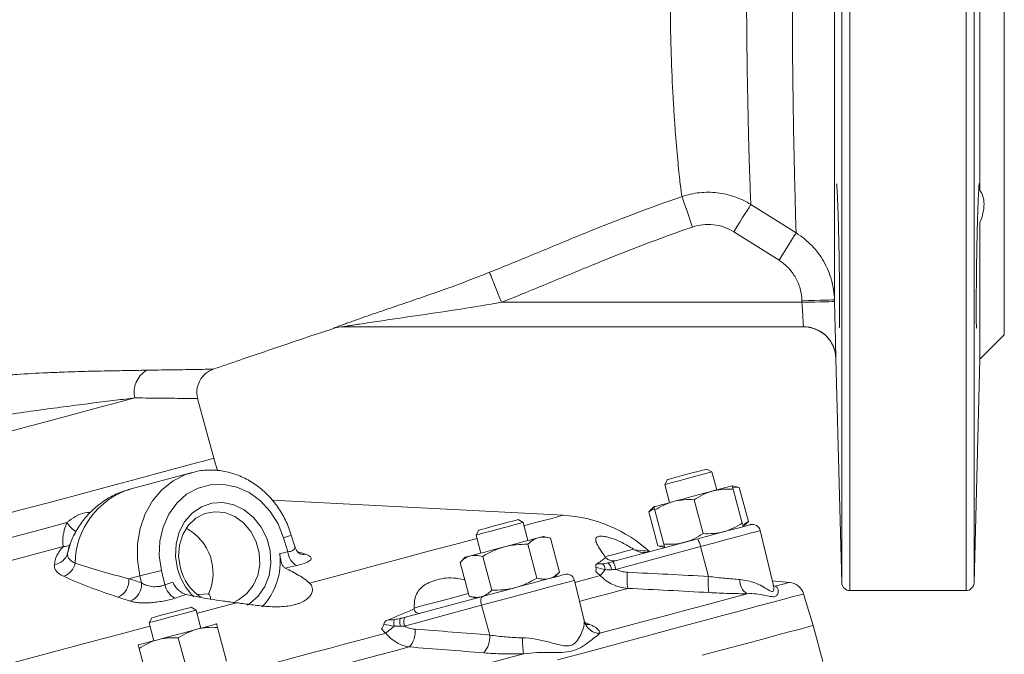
# Model space of a CAD drawing. Header units: millimetres. Extents: x 83 to 407, y -96 to 519.
# Tile 9 of 11: x 285 to 407, y 113 to 192. Entities that reach past the tile are written whole.
import ezdxf

# ---------------------------------------------------------------- set-up
doc = ezdxf.new("R2010")
doc.units = ezdxf.units.MM

msp = doc.modelspace()

# ---------------------------------------------------------------- linework, layer by layer
at = {"color": 8, "linetype": 'Continuous', "lineweight": 15}
for p, q in [((401.98, 121.23), (401.98, 306.23)), ((402.98, 305.25), (402.98, 122.2)), ((386.67, 122.2), (386.67, 303.4)), ((387.67, 304.36), (387.67, 121.23)), ((324.13, 153.53), (324.09, 153.53)), ((291.31, 125.85), (291.58, 126.75)), ((291.48, 126.43), (291.31, 125.85)), ((355.06, 117.3), (355.64, 117.06))]:
    msp.add_line(p, q, dxfattribs=at)
at = {"color": 7, "linetype": 'Continuous', "lineweight": 15}
for p, q in [((403.7, 170.48), (403.7, 256.97)), ((406.7, 152.73), (406.7, 213.73)), ((375.49, 168.77), (381.06, 165.27)), ((403.7, 149.73), (403.7, 166.55)), ((378.95, 161.91), (373.38, 165.41)), ((344.77, 156.73), (381.78, 156.73)), ((381.78, 156.73), (381.78, 156.93)), ((385.78, 157.03), (385.78, 156.83)), ((381.95, 153.73), (325.33, 153.73)), ((403.7, 149.73), (406.7, 152.73)), ((385.95, 149.83), (386.67, 122.2)), ((402.98, 122.2), (403.7, 149.73)), ((309.32, 137.52), (307.34, 144.89)), ((309.78, 136), (309.32, 137.52)), ((370.67, 135.85), (370.06, 136.2)), ((371.27, 133.63), (370.67, 135.85)), ((306.68, 135.78), (299.01, 133.73)), ((306.25, 135.66), (306.68, 135.78)), ((365.23, 134.91), (364.88, 134.29)), ((364.88, 134.29), (365.47, 132.07)), ((374.06, 133.91), (373.2, 134.14)), ((373.25, 133.96), (374.06, 133.91)), ((374.43, 129.55), (373.31, 133.71)), ((375.18, 129.75), (374.06, 133.91)), ((352.35, 130.51), (316.52, 132.38)), ((369.6, 128.26), (368.48, 132.42)), ((363.54, 131.56), (362.91, 130.92)), ((362.91, 130.92), (363.49, 131.29)), ((364.77, 126.96), (363.65, 131.12)), ((347.42, 129.62), (346.81, 129.97)), ((364.02, 126.76), (362.91, 130.92)), ((341.98, 128.68), (341.63, 128.06)), ((348.02, 127.4), (347.42, 129.62)), ((374.54, 129.12), (375.18, 129.75)), ((375.18, 129.75), (374.6, 129.39)), ((378.26, 121.87), (376.64, 128.62)), ((318.45, 126), (317.93, 127.74)), ((319.3, 126.65), (318.88, 128.05)), ((341.63, 128.06), (342.22, 125.84)), ((350.81, 127.68), (349.95, 127.91)), ((351.93, 123.52), (350.81, 127.68)), ((358.5, 124.82), (368.93, 127.62)), ((291.68, 127.06), (291.45, 126.44)), ((291.58, 126.75), (291.68, 127.06)), ((349.14, 122.78), (348.02, 126.94)), ((369.28, 126.65), (358.85, 123.85)), ((364.02, 126.76), (364.89, 126.53)), ((364.84, 126.72), (364.02, 126.76)), ((369.28, 126.65), (370.26, 122.97)), ((340.29, 125.33), (339.66, 124.69)), ((343.56, 121.28), (342.45, 125.44)), ((357.6, 125.29), (357.53, 125.39)), ((302.88, 123.7), (303.3, 121.94)), ((340.77, 120.53), (339.66, 124.69)), ((298.88, 122.7), (300.23, 123.06)), ((300.43, 122.2), (300.23, 123.06)), ((351.29, 122.89), (351.93, 123.52)), ((354.95, 117.56), (353.76, 122.49)), ((380.23, 122.24), (378.12, 122.42)), ((378.28, 121.81), (378.49, 121.77)), ((308.69, 120.83), (307.39, 120.77)), ((332.95, 117.98), (342.44, 120.52)), ((340.77, 120.53), (341.64, 120.3)), ((383.16, 116.94), (381.97, 120.83)), ((387.67, 121.23), (401.98, 121.23)), ((307.15, 118.83), (306.54, 119.18)), ((342.3, 119.42), (332.81, 116.87)), ((342.3, 119.42), (343.33, 115.76)), ((301.71, 117.89), (301.36, 117.27)), ((307.75, 116.61), (307.15, 118.83)), ((301.36, 117.27), (301.95, 115.05)), ((310.91, 112.53), (309.79, 116.69)), ((354.96, 117.47), (354.93, 117.56)), ((384.35, 112.49), (383.16, 116.94)), ((306.08, 111.24), (304.96, 115.4)), ((301.25, 109.94), (300.13, 114.1))]:
    msp.add_line(p, q, dxfattribs=at)
at = {"color": 7, "linetype": 'Continuous', "lineweight": 15, "flags": 128}
for points in [[(368.28, 166), (368.05, 166.68), (367.83, 167.33), (367.62, 167.94), (367.44, 168.48), (367.28, 168.95), (367.15, 169.33), (367.05, 169.6), (367, 169.75)], [(373.38, 165.41), (373.76, 166.02), (374.13, 166.61), (374.47, 167.16), (374.78, 167.65), (375.05, 168.07), (375.26, 168.41), (375.4, 168.64), (375.49, 168.77)], [(378.95, 161.91), (379.33, 162.52), (379.7, 163.11), (380.05, 163.66), (380.36, 164.16), (380.62, 164.58), (380.83, 164.91), (380.98, 165.14), (381.06, 165.27)], [(344.77, 156.73), (344.5, 157.41), (344.23, 158.07), (343.99, 158.68), (343.77, 159.23), (343.59, 159.69), (343.45, 160.06), (343.35, 160.3), (343.3, 160.43)], [(381.78, 156.93), (382.55, 156.95), (383.3, 156.97), (383.99, 156.98), (384.6, 157), (385.1, 157.01), (385.47, 157.02), (385.7, 157.03), (385.78, 157.03)], [(381.78, 156.73), (382.56, 156.75), (383.31, 156.77), (384, 156.78), (384.6, 156.8), (385.1, 156.81), (385.47, 156.82), (385.7, 156.83), (385.78, 156.83)], [(249.16, 131.45), (251.51, 132.07), (254.09, 132.77), (256.89, 133.52), (259.86, 134.31), (262.99, 135.15), (266.23, 136.02), (269.56, 136.91), (272.93, 137.81), (276.31, 138.72), (279.67, 139.62), (282.96, 140.5), (286.16, 141.36), (289.24, 142.18), (292.15, 142.96), (294.86, 143.69), (297.36, 144.36), (299.61, 144.96)], [(282.25, 130.27), (285.55, 131.16), (288.75, 132.01), (291.83, 132.84), (294.74, 133.62), (297.46, 134.35), (299.95, 135.01), (302.19, 135.62), (304.16, 136.14), (305.83, 136.59), (307.19, 136.96), (308.23, 137.23), (308.92, 137.42), (309.27, 137.51), (309.32, 137.52)], [(370.67, 135.85), (370.53, 135.81), (370.07, 135.69), (369.32, 135.49), (368.39, 135.24), (367.38, 134.97), (366.43, 134.71), (365.63, 134.5), (365.09, 134.35), (364.88, 134.3), (364.88, 134.29)], [(365.23, 134.91), (365.31, 134.93), (365.72, 135.04), (366.43, 135.23), (367.32, 135.47), (368.26, 135.72), (369.11, 135.95), (369.73, 136.11), (370.04, 136.2), (370.06, 136.2)], [(317.93, 127.74), (317.25, 129.44), (316.29, 130.98), (315.08, 132.28), (313.68, 133.3), (312.15, 133.98), (310.55, 134.31), (308.94, 134.27), (307.4, 133.86), (305.99, 133.09), (304.77, 132.01), (303.79, 130.64), (303.08, 129.06), (302.69, 127.33), (302.62, 125.52), (302.88, 123.7)], [(365.95, 132.2), (366.52, 132.35), (367.12, 132.51), (367.74, 132.68), (368.37, 132.85), (369, 133.02), (369.62, 133.18), (370.22, 133.34), (370.78, 133.5)], [(370.78, 133.5), (371.31, 133.64), (371.78, 133.76), (372.2, 133.88), (372.55, 133.97), (372.83, 134.04), (373.03, 134.1), (373.16, 134.13), (373.2, 134.14)], [(363.54, 131.56), (363.58, 131.57), (363.7, 131.6), (363.91, 131.65), (364.19, 131.73), (364.54, 131.82), (364.95, 131.93), (365.43, 132.06), (365.95, 132.2)], [(313.48, 119.45), (313.77, 119.63), (314.81, 120.55), (315.61, 121.73), (316.14, 123.11), (316.37, 124.61), (316.27, 126.16), (315.87, 127.67), (315.18, 129.05), (314.23, 130.24), (313.08, 131.17), (311.79, 131.79), (310.44, 132.07), (309.08, 131.98), (307.8, 131.55), (306.67, 130.78), (305.74, 129.72), (305.07, 128.43), (304.69, 126.98), (304.62, 125.45), (304.87, 123.91), (304.87, 123.91)], [(311.95, 119.91), (312.36, 120.1), (313.38, 120.83), (314.2, 121.85), (314.75, 123.08), (315, 124.44), (314.94, 125.87), (314.57, 127.25), (313.91, 128.51), (313.01, 129.57), (311.92, 130.36), (310.7, 130.83), (309.45, 130.95), (308.23, 130.72), (307.12, 130.14), (306.19, 129.26), (305.51, 128.13), (305.1, 126.82), (305, 125.42), (305.22, 124), (305.22, 124)], [(341.98, 128.68), (342, 128.68), (342.3, 128.76), (342.92, 128.93), (343.76, 129.15), (344.7, 129.41), (345.59, 129.65), (346.3, 129.84), (346.72, 129.95), (346.81, 129.97)], [(252.36, 119.2), (254.83, 119.86), (257.56, 120.59), (260.52, 121.39), (263.67, 122.23), (266.98, 123.12), (270.41, 124.04), (273.92, 124.98), (277.47, 125.93), (281.02, 126.88), (284.52, 127.82), (287.93, 128.73), (291.23, 129.61)], [(347.42, 129.62), (347.4, 129.61), (347.09, 129.53), (346.47, 129.36), (345.62, 129.14), (344.64, 128.87), (343.64, 128.6), (342.75, 128.37), (342.07, 128.18), (341.69, 128.08), (341.63, 128.06)], [(368.93, 127.62), (370.47, 128.03), (371.91, 128.41), (373.17, 128.75), (374.19, 129.02), (374.92, 129.22), (375.32, 129.33), (375.41, 129.35)], [(345.12, 126.62), (345.75, 126.79), (346.37, 126.95), (346.97, 127.11), (347.53, 127.27), (348.06, 127.41), (348.53, 127.53), (348.95, 127.65), (349.3, 127.74)], [(349.3, 127.74), (349.58, 127.82), (349.78, 127.87), (349.91, 127.9), (349.95, 127.91)], [(290.81, 126.66), (287.41, 125.75), (283.91, 124.81), (280.35, 123.85), (276.76, 122.89), (273.18, 121.94), (269.66, 120.99), (266.22, 120.07), (262.91, 119.18), (259.75, 118.34), (256.79, 117.54), (254.05, 116.81), (251.56, 116.14)], [(340.94, 125.5), (341.29, 125.59), (341.7, 125.7), (342.18, 125.83), (342.7, 125.97), (343.27, 126.12), (343.87, 126.28), (344.49, 126.45), (345.12, 126.62)], [(340.29, 125.33), (340.33, 125.34), (340.45, 125.37), (340.66, 125.42), (340.94, 125.5)], [(342.44, 120.52), (343.93, 120.92), (345.5, 121.34), (347.06, 121.76), (348.54, 122.15), (349.87, 122.51), (350.98, 122.81), (351.82, 123.03), (352.34, 123.17), (352.53, 123.22), (352.53, 123.22)], [(342.44, 120.52), (342.37, 120.48), (342.31, 120.4), (342.26, 120.29), (342.23, 120.15), (342.22, 119.98), (342.23, 119.8), (342.26, 119.61), (342.3, 119.42)], [(356.89, 115.98), (359.8, 116.76), (362.54, 117.5), (365.1, 118.18), (367.48, 118.82), (369.67, 119.41), (371.66, 119.94), (373.45, 120.42), (375.04, 120.85)], [(301.71, 117.89), (301.89, 117.93), (302.41, 118.07), (303.19, 118.28), (304.11, 118.53), (305.04, 118.78), (305.82, 118.99), (306.35, 119.13), (306.54, 119.18), (306.54, 119.18)], [(307.15, 118.83), (307.01, 118.79), (306.55, 118.66), (305.8, 118.47), (304.87, 118.22), (303.86, 117.95), (302.91, 117.69), (302.11, 117.48), (301.57, 117.33), (301.36, 117.27), (301.36, 117.27)], [(332.37, 117.82), (332.32, 117.79), (332.28, 117.72), (332.25, 117.63), (332.23, 117.51), (332.23, 117.36), (332.24, 117.2), (332.27, 117.02), (332.31, 116.84)], [(332.95, 117.98), (332.87, 117.93), (332.81, 117.86), (332.76, 117.75), (332.73, 117.6), (332.72, 117.44), (332.73, 117.26), (332.76, 117.07), (332.81, 116.87)], [(302.43, 115.18), (303, 115.33), (303.6, 115.49), (304.22, 115.66), (304.85, 115.83), (305.48, 116), (306.1, 116.16), (306.7, 116.32), (307.26, 116.48)], [(307.26, 116.48), (307.79, 116.62), (308.26, 116.74), (308.68, 116.86), (309.03, 116.95), (309.31, 117.02), (309.51, 117.08), (309.64, 117.11), (309.68, 117.12)], [(369.49, 113.27), (372.28, 114.02), (374.77, 114.69), (376.95, 115.27), (378.81, 115.77), (380.35, 116.18), (381.55, 116.5), (382.43, 116.74), (382.96, 116.88), (383.16, 116.94), (383.16, 116.94)], [(316.38, 112.22), (318.23, 112.71), (320.06, 113.2), (321.87, 113.69), (323.65, 114.16), (325.41, 114.63), (327.14, 115.1), (328.84, 115.55), (330.51, 116)], [(300.02, 114.54), (300.06, 114.55), (300.18, 114.58), (300.39, 114.63), (300.67, 114.71), (301.02, 114.8), (301.43, 114.91), (301.91, 115.04), (302.43, 115.18)], [(317.24, 109.96), (319.37, 110.53), (321.48, 111.1), (323.55, 111.65), (325.59, 112.2), (327.6, 112.74), (329.57, 113.27), (331.51, 113.79), (333.41, 114.29)], [(316.05, 105.04), (320.33, 106.19), (324.53, 107.31), (328.63, 108.41), (332.64, 109.48), (336.54, 110.53), (340.32, 111.54), (343.97, 112.52), (347.48, 113.46)]]:
    msp.add_lwpolyline(points, dxfattribs=at)
at = {"color": 8, "linetype": 'Continuous', "lineweight": 15, "flags": 128}
for points in [[(300.23, 123.06), (299.93, 125.02), (299.94, 126.98), (300.26, 128.89), (300.88, 130.67), (301.79, 132.27), (302.95, 133.64), (304.32, 134.73), (305.86, 135.52), (306.25, 135.66)], [(347.53, 129.22), (348.07, 129.36), (349.6, 129.77), (350.8, 130.09), (351.66, 130.32), (352.18, 130.46), (352.35, 130.51), (352.35, 130.51)], [(376.64, 128.62), (376.55, 128.59), (376.08, 128.47), (375.25, 128.25), (374.09, 127.94), (372.66, 127.55), (371.03, 127.12), (369.28, 126.65)], [(321.14, 122.14), (325.14, 123.22), (328.92, 124.23), (332.48, 125.18), (335.78, 126.07), (338.82, 126.88), (341.59, 127.62), (341.73, 127.66)], [(357.72, 125.44), (357.96, 125.5), (358.77, 125.72), (359.8, 126), (361.02, 126.33)], [(353.76, 122.49), (353.76, 122.49), (353.55, 122.43), (352.95, 122.27), (352, 122.02), (350.74, 121.68), (349.23, 121.27), (347.54, 120.82), (345.77, 120.35), (343.99, 119.87), (342.3, 119.42)], [(353.82, 122.25), (354.21, 122.35), (355.16, 122.61), (356.07, 122.85), (356.93, 123.08)], [(354.38, 119.91), (354.92, 120.06), (356.11, 120.38), (357.25, 120.68), (358.34, 120.97), (359.36, 121.25), (360.33, 121.51)], [(378.49, 121.77), (379.25, 121.97), (379.79, 122.12), (380.12, 122.21), (380.23, 122.24)], [(334, 119.08), (334.51, 119.22), (335.25, 119.42), (336.21, 119.68), (337.38, 119.99), (338.72, 120.35), (340.22, 120.75), (340.68, 120.88)], [(351.67, 112.71), (355.71, 113.79), (359.51, 114.81), (363.04, 115.76), (366.31, 116.63), (369.28, 117.43), (371.97, 118.15), (374.35, 118.79), (376.42, 119.34), (378.17, 119.81), (379.6, 120.19), (380.69, 120.49), (381.45, 120.69), (381.87, 120.8), (381.97, 120.83)], [(307.26, 118.42), (307.62, 118.52), (312.13, 119.73)], [(260.76, 105.97), (264.07, 106.85), (268.89, 108.14), (273.78, 109.45), (278.69, 110.77), (283.62, 112.09), (288.54, 113.41), (293.42, 114.72), (298.25, 116.01), (301.46, 116.87)], [(355.16, 117.08), (355.32, 117.06), (355.64, 117.06)]]:
    msp.add_lwpolyline(points, dxfattribs=at)
at = {"color": 7, "linetype": 'Continuous', "lineweight": 15}
for centre, radius, start, end in [((325.33, 149.74), 3.99, 90.0009, 108.1748), ((325.38, 149.73), 4, 90, 108.1939), ((381.95, 149.73), 4, 1.5045, 90), ((381.95, 149.73), 4, 24.2745, 90.0001), ((302.75, 145.65), 3.22, 122.4007, 192.3683), ((351.46, 113.53), 17, 47.1272, 87), ((303, 123.4), 6.24, 335.6443, 62.0106), ((375.66, 128.39), 1, 13.5, 105), ((366.29, 126.11), 3.04, 10.1158, 29.5902), ((289.46, 126.36), 1.93, 277.3219, 344.4743), ((309.6, 124.76), 7.91, 315.6217, 7.4156), ((320.7, 126.27), 2.27, 186.8951, 239.2707), ((290.13, 125.04), 2.16, 288.9901, 348.3754), ((321.36, 41.12), 84.62, 102.611, 104.4607), ((312.06, 125.79), 7.43, 194.6809, 225.6506), ((311.15, 125.5), 6.12, 194.1831, 235.9258), ((363.74, 118.06), 8.46, 137.0592, 143.5764), ((356.68, 123.82), 0.859, 359.9917, 55.9488), ((357.03, 123.68), 1.29, 5.725, 48.6883), ((355.85, 123.32), 3.04, 10.1162, 29.5889), ((296.66, 122.5), 2.23, 292.1568, 5.222), ((352.79, 122.26), 1, 13.5, 105), ((367.69, 122.73), 7.46, 174.1699, 189.4513), ((377.46, 122.16), 7.24, 173.5752, 189.3401), ((375.97, 122.44), 1.84, 174.8089, 239.6142), ((298.21, 122), 2.23, 292.0092, 5.2125), ((305.68, 122.45), 2.43, 192.038, 241.8647), ((380.06, 120.25), 2, 17, 85), ((387.67, 122.23), 1, 181.5, 270), ((401.98, 122.23), 1, 270, 358.5), ((334.28, 117.17), 2.77, 169.5606, 186.6267), ((326.05, 122.4), 7.79, 304.8702, 314.6466), ((331.16, 116.23), 2.98, 319.3241, 4.8155), ((356.88, 117.96), 1.98, 194.5767, 270.3963), ((340.38, 115.52), 2.95, 318.4526, 4.5951), ((367, 115.84), 19.66, 181.2135, 186.9499)]:
    msp.add_arc(centre, radius, start, end, dxfattribs=at)
at = {"color": 8, "linetype": 'Continuous', "lineweight": 15}
for centre, radius, start, end in [((381.95, 149.73), 4, 1.4997, 24.2749), ((301.98, 124.45), 9.74, 107.7743, 179.1265), ((294.65, 131.86), 4.09, 213.2716, 236.0198), ((315.33, 137.11), 9.73, 285.516, 291.4111), ((290.77, 128.35), 1.69, 271.1676, 299.9231), ((320.35, 127.07), 1.38, 252.8506, 281.5467)]:
    msp.add_arc(centre, radius, start, end, dxfattribs=at)
at = {"color": 7, "linetype": 'Continuous', "lineweight": 15}
for points, knots in [([(385.61, 261.2), (385.61, 260.23), (385.61, 259.04), (385.62, 256.94), (385.62, 256.18), (385.63, 254.97), (385.63, 254.55), (385.63, 253.68), (385.63, 253.24), (385.64, 250.95), (385.65, 248.95), (385.67, 244.61), (385.68, 242.27), (385.69, 237.23), (385.7, 234.59), (385.72, 229.11), (385.73, 226.26), (385.74, 222.55), (385.74, 221.8), (385.75, 220.29), (385.75, 219.54), (385.75, 218.01), (385.75, 217.25), (385.76, 215.72), (385.76, 214.95), (385.76, 212.65), (385.77, 211.12), (385.77, 208.04), (385.78, 206.51), (385.78, 204.2), (385.78, 203.43), (385.78, 201.91), (385.78, 201.15), (385.79, 198.89), (385.79, 197.41), (385.79, 194.48), (385.79, 193.03), (385.79, 190.9), (385.79, 190.19), (385.79, 188.78), (385.79, 188.08), (385.79, 184.64), (385.79, 182.04), (385.79, 178.36), (385.79, 177.18), (385.79, 174.87), (385.79, 173.75), (385.79, 170.56), (385.78, 168.63), (385.78, 166.02), (385.78, 165.19), (385.78, 164.03), (385.78, 163.66), (385.78, 162.93), (385.78, 162.59), (385.78, 160.93), (385.78, 159.83), (385.78, 158.52), (385.78, 158.14), (385.78, 157.66), (385.78, 157.51), (385.78, 157.25), (385.78, 157.13), (385.78, 157.03)], [0, 0, 0, 0, 0.0625, 0.0625, 0.09375, 0.09375, 0.109375, 0.109375, 0.125, 0.125, 0.1875, 0.1875, 0.25, 0.25, 0.3125, 0.3125, 0.375, 0.375, 0.390625, 0.390625, 0.40625, 0.40625, 0.421875, 0.421875, 0.4375, 0.4375, 0.46875, 0.46875, 0.5, 0.5, 0.515625, 0.515625, 0.53125, 0.53125, 0.5625, 0.5625, 0.59375, 0.59375, 0.609375, 0.609375, 0.625, 0.625, 0.6875, 0.6875, 0.71875, 0.71875, 0.75, 0.75, 0.8125, 0.8125, 0.84375, 0.84375, 0.859375, 0.859375, 0.875, 0.875, 0.9375, 0.9375, 0.96875, 0.96875, 0.984375, 0.984375, 1, 1, 1, 1]), ([(381.06, 165.27), (381.06, 165.37), (381.05, 165.48), (381.04, 165.72), (381.04, 165.85), (381.02, 166.29), (381.01, 166.63), (380.98, 167.8), (380.95, 168.76), (380.91, 170.5), (380.89, 171.13), (380.86, 172.47), (380.84, 173.18), (380.8, 175.43), (380.76, 177.09), (380.71, 179.82), (380.7, 180.78), (380.67, 182.75), (380.66, 183.76), (380.62, 186.89), (380.6, 189.1), (380.6, 192.02), (380.6, 192.62), (380.6, 193.81), (380.6, 194.41), (380.61, 196.22), (380.61, 197.44), (380.64, 199.93), (380.65, 201.18), (380.68, 203.1), (380.69, 203.74), (380.71, 205.03), (380.73, 205.68), (380.79, 208.93), (380.87, 211.53), (380.99, 215.42), (381.04, 216.72), (381.14, 219.3), (381.2, 220.58), (381.36, 224.34), (381.47, 226.77), (381.64, 230.28), (381.7, 231.43), (381.78, 233.12), (381.81, 233.68), (381.86, 234.79), (381.89, 235.34), (382.02, 238.04), (382.12, 240.05), (382.29, 243.8), (382.37, 245.54), (382.46, 247.54), (382.47, 247.93), (382.51, 248.69), (382.52, 249.06), (382.57, 250.13), (382.59, 250.79), (382.66, 252.66), (382.7, 253.72), (382.73, 254.59)], [0, 0, 0, 0, 0.015625, 0.015625, 0.03125, 0.03125, 0.0625, 0.0625, 0.125, 0.125, 0.15625, 0.15625, 0.1875, 0.1875, 0.25, 0.25, 0.28125, 0.28125, 0.3125, 0.3125, 0.375, 0.375, 0.390625, 0.390625, 0.40625, 0.40625, 0.4375, 0.4375, 0.46875, 0.46875, 0.484375, 0.484375, 0.5, 0.5, 0.5625, 0.5625, 0.59375, 0.59375, 0.625, 0.625, 0.6875, 0.6875, 0.71875, 0.71875, 0.734375, 0.734375, 0.75, 0.75, 0.8125, 0.8125, 0.875, 0.875, 0.890625, 0.890625, 0.90625, 0.90625, 0.9375, 0.9375, 1, 1, 1, 1]), ([(378.66, 251.02), (378.63, 250.64), (378.59, 250.21), (378.52, 249.5), (378.5, 249.25), (378.44, 248.73), (378.42, 248.46), (378.28, 247.05), (378.14, 245.77), (377.84, 242.92), (377.67, 241.35), (377.43, 239.2), (377.39, 238.76), (377.29, 237.87), (377.24, 237.42), (377.09, 236.04), (376.99, 235.1), (376.69, 232.19), (376.49, 230.15), (376.2, 226.92), (376.1, 225.83), (375.92, 223.61), (375.84, 222.48), (375.68, 220.19), (375.61, 219.03), (375.47, 216.68), (375.41, 215.47), (375.25, 211.87), (375.17, 209.47), (375.09, 206.46), (375.08, 205.86), (375.05, 204.65), (375.04, 204.05), (375.01, 202.24), (375, 201.06), (374.96, 197.58), (374.96, 195.32), (374.96, 192.05), (374.97, 190.97), (374.99, 188.9), (375, 187.9), (375.03, 184.99), (375.07, 183.18), (375.12, 180.65), (375.14, 179.84), (375.17, 178.29), (375.19, 177.55), (375.25, 175.45), (375.28, 174.22), (375.34, 172.61), (375.35, 172.11), (375.38, 171.2), (375.4, 170.78), (375.44, 169.69), (375.47, 169.14), (375.49, 168.77)], [0, 0, 0, 0, 0.03125, 0.03125, 0.046875, 0.046875, 0.0625, 0.0625, 0.125, 0.125, 0.1875, 0.1875, 0.203125, 0.203125, 0.21875, 0.21875, 0.25, 0.25, 0.3125, 0.3125, 0.34375, 0.34375, 0.375, 0.375, 0.40625, 0.40625, 0.4375, 0.4375, 0.5, 0.5, 0.515625, 0.515625, 0.53125, 0.53125, 0.5625, 0.5625, 0.625, 0.625, 0.65625, 0.65625, 0.6875, 0.6875, 0.75, 0.75, 0.78125, 0.78125, 0.8125, 0.8125, 0.875, 0.875, 0.90625, 0.90625, 0.9375, 0.9375, 1, 1, 1, 1]), ([(367, 169.75), (366.94, 170.09), (366.87, 170.6), (366.74, 171.65), (366.7, 172.04), (366.61, 172.91), (366.56, 173.39), (366.41, 174.93), (366.31, 176.11), (366.17, 177.8), (366.15, 178.14), (366.1, 178.86), (366.07, 179.23), (366, 180.36), (365.95, 181.15), (365.81, 183.61), (365.73, 185.38), (365.64, 188.24), (365.61, 189.24), (365.59, 190.78), (365.58, 191.31), (365.57, 192.37), (365.57, 192.91), (365.56, 195.61), (365.6, 197.87), (365.7, 200.81), (365.73, 201.41), (365.79, 202.6), (365.82, 203.2), (365.92, 205.01), (366.01, 206.21), (366.3, 209.79), (366.56, 212.15), (366.97, 215.07), (367.06, 215.65), (367.24, 216.81), (367.33, 217.38), (367.62, 219.08), (367.83, 220.18), (368.26, 222.36), (368.49, 223.42), (368.96, 225.52), (369.2, 226.55), (369.93, 229.58), (370.42, 231.49), (371.14, 234.23), (371.37, 235.12), (371.83, 236.85), (372.05, 237.69), (372.68, 240.13), (373.06, 241.62), (373.72, 244.32), (374.01, 245.54), (374.48, 247.65), (374.66, 248.51), (374.78, 249.18)], [0, 0, 0, 0, 0.0625, 0.0625, 0.09375, 0.09375, 0.125, 0.125, 0.1875, 0.1875, 0.203125, 0.203125, 0.21875, 0.21875, 0.25, 0.25, 0.3125, 0.3125, 0.34375, 0.34375, 0.359375, 0.359375, 0.375, 0.375, 0.4375, 0.4375, 0.453125, 0.453125, 0.46875, 0.46875, 0.5, 0.5, 0.5625, 0.5625, 0.578125, 0.578125, 0.59375, 0.59375, 0.625, 0.625, 0.65625, 0.65625, 0.6875, 0.6875, 0.75, 0.75, 0.78125, 0.78125, 0.8125, 0.8125, 0.875, 0.875, 0.9375, 0.9375, 1, 1, 1, 1]), ([(386.35, 153.57), (386.36, 153.57), (386.39, 153.58), (386.41, 154.75), (386.41, 156.79), (386.39, 159.51), (386.35, 162.55), (386.29, 165.58), (386.21, 168.26), (386.13, 170.26), (386.06, 171.37), (386.03, 171.35), (386.02, 171.34)], [0, 0, 0, 0, 0.073571, 0.180935, 0.288273, 0.3956, 0.502932, 0.610286, 0.717669, 0.825082, 0.932509, 1, 1, 1, 1]), ([(403.63, 171.34), (403.62, 171.35), (403.59, 171.39), (403.52, 170.31), (403.44, 168.34), (403.36, 165.67), (403.3, 162.65), (403.26, 159.6), (403.24, 156.87), (403.24, 154.81), (403.26, 153.6), (403.29, 153.57), (403.3, 153.56)], [0, 0, 0, 0, 0.063908, 0.171293, 0.278711, 0.386139, 0.493554, 0.600941, 0.708298, 0.815632, 0.92296, 1, 1, 1, 1]), ([(367, 169.75), (367.7, 169.99), (368.42, 170.15), (369.88, 170.3), (370.62, 170.3), (372.08, 170.13), (372.79, 169.97), (374.19, 169.48), (374.86, 169.16), (375.49, 168.77)], [0, 0, 0, 0, 0.25, 0.25, 0.5, 0.5, 0.75, 0.75, 1, 1, 1, 1]), ([(403.7, 166.55), (403.86, 166.96), (403.98, 167.35), (404.15, 168.11), (404.2, 168.49), (404.2, 169.16), (404.15, 169.47), (403.98, 170.03), (403.86, 170.27), (403.7, 170.48)], [0, 0, 0, 0, 0.25, 0.25, 0.5, 0.5, 0.75, 0.75, 1, 1, 1, 1]), ([(343.3, 160.43), (345.27, 161.21), (347.24, 162.02), (351.16, 163.65), (353.12, 164.46), (359.02, 166.85), (362.98, 168.38), (367, 169.75)], [0, 0, 0, 0, 0.25, 0.25, 0.5, 0.5, 1, 1, 1, 1]), ([(373.38, 165.41), (373, 165.65), (372.6, 165.84), (371.76, 166.14), (371.33, 166.23), (370.46, 166.34), (370.01, 166.34), (369.14, 166.24), (368.71, 166.15), (368.28, 166)], [0, 0, 0, 0, 0.25, 0.25, 0.5, 0.5, 0.75, 0.75, 1, 1, 1, 1]), ([(368.28, 166), (364.29, 164.64), (360.37, 163.11), (354.51, 160.73), (352.57, 159.92), (348.67, 158.31), (346.73, 157.5), (344.77, 156.73)], [0, 0, 0, 0, 0.5, 0.5, 0.75, 0.75, 1, 1, 1, 1]), ([(381.06, 165.27), (381.77, 164.83), (382.4, 164.32), (383.26, 163.43), (383.53, 163.11), (384.03, 162.45), (384.25, 162.1), (384.66, 161.39), (384.84, 161.02), (385.16, 160.26), (385.3, 159.87), (385.63, 158.67), (385.75, 157.86), (385.78, 157.03)], [0, 0, 0, 0, 0.25, 0.25, 0.375, 0.375, 0.5, 0.5, 0.625, 0.625, 0.75, 0.75, 1, 1, 1, 1]), ([(381.78, 156.93), (381.76, 157.43), (381.69, 157.92), (381.49, 158.64), (381.41, 158.88), (381.22, 159.34), (381.11, 159.56), (380.86, 159.99), (380.73, 160.2), (380.43, 160.6), (380.27, 160.79), (379.76, 161.33), (379.37, 161.64), (378.95, 161.91)], [0, 0, 0, 0, 0.25, 0.25, 0.375, 0.375, 0.5, 0.5, 0.625, 0.625, 0.75, 0.75, 1, 1, 1, 1]), ([(324.09, 153.53), (324.07, 153.53), (324.1, 153.54), (324.22, 153.59), (324.31, 153.63), (324.53, 153.71), (324.67, 153.77), (324.97, 153.88), (325.13, 153.94), (325.47, 154.06), (325.65, 154.13), (326.02, 154.26), (326.21, 154.33), (326.79, 154.54), (327.19, 154.68), (328.01, 154.97), (328.43, 155.11), (329.27, 155.4), (329.7, 155.55), (331, 155.99), (331.87, 156.29), (333.62, 156.88), (334.5, 157.18), (336.26, 157.79), (337.14, 158.1), (339.78, 159.05), (341.53, 159.73), (343.3, 160.43)], [0, 0, 0, 0, 0.03125, 0.03125, 0.0625, 0.0625, 0.09375, 0.09375, 0.125, 0.125, 0.15625, 0.15625, 0.1875, 0.1875, 0.25, 0.25, 0.3125, 0.3125, 0.375, 0.375, 0.5, 0.5, 0.625, 0.625, 0.75, 0.75, 1, 1, 1, 1]), ([(344.77, 156.73), (343.09, 156.44), (341.42, 156.17), (338.08, 155.64), (336.41, 155.4), (333.91, 155.03), (333.07, 154.91), (331.41, 154.67), (330.58, 154.54), (329.34, 154.36), (328.92, 154.3), (328.11, 154.17), (327.7, 154.11), (327.1, 154.02), (326.9, 153.99), (326.51, 153.92), (326.31, 153.89), (325.94, 153.83), (325.75, 153.8), (325.52, 153.76), (325.45, 153.75), (325.35, 153.73), (325.32, 153.73), (325.33, 153.73)], [0, 0, 0, 0, 0.25, 0.25, 0.5, 0.5, 0.625, 0.625, 0.75, 0.75, 0.8125, 0.8125, 0.875, 0.875, 0.90625, 0.90625, 0.9375, 0.9375, 0.96875, 0.96875, 0.984375, 0.984375, 1, 1, 1, 1]), ([(381.95, 153.73), (381.95, 153.73), (381.95, 153.75), (381.95, 153.82), (381.94, 153.88), (381.94, 154.03), (381.93, 154.12), (381.92, 154.34), (381.91, 154.47), (381.9, 154.74), (381.89, 154.89), (381.87, 155.22), (381.86, 155.4), (381.83, 155.94), (381.81, 156.33), (381.78, 156.73)], [0, 0, 0, 0, 0.125, 0.125, 0.25, 0.25, 0.375, 0.375, 0.5, 0.5, 0.625, 0.625, 0.75, 0.75, 1, 1, 1, 1]), ([(385.78, 156.83), (385.79, 156.37), (385.8, 155.91), (385.83, 155.01), (385.84, 154.57), (385.85, 153.94), (385.86, 153.73), (385.87, 153.33), (385.87, 153.13), (385.89, 152.56), (385.9, 152.2), (385.91, 151.56), (385.92, 151.26), (385.93, 150.75), (385.93, 150.54), (385.94, 150.28), (385.94, 150.2), (385.94, 150.06), (385.95, 150.01), (385.95, 149.88), (385.95, 149.83), (385.95, 149.83)], [0, 0, 0, 0, 0.125, 0.125, 0.25, 0.25, 0.3125, 0.3125, 0.375, 0.375, 0.5, 0.5, 0.625, 0.625, 0.75, 0.75, 0.8125, 0.8125, 0.875, 0.875, 1, 1, 1, 1]), ([(309.17, 148.47), (310.3, 148.86), (313.44, 149.93), (318.28, 151.58), (322.15, 152.89), (324.01, 153.48), (324.14, 153.53)], [0, 0, 0, 0, 0.226079, 0.629892, 0.974953, 1, 1, 1, 1]), ([(273.83, 146.62), (275.05, 146.83), (276.29, 147), (278.78, 147.31), (280.03, 147.45), (281.93, 147.62), (282.56, 147.67), (283.82, 147.77), (284.45, 147.81), (286.3, 147.93), (287.52, 148), (289.32, 148.08), (289.91, 148.1), (291.09, 148.15), (291.66, 148.17), (293.35, 148.22), (294.43, 148.25), (295.97, 148.28), (296.48, 148.29), (297.46, 148.31), (297.95, 148.32), (299.35, 148.34), (300.21, 148.36), (301.02, 148.37)], [0, 0, 0, 0, 0.125, 0.125, 0.25, 0.25, 0.3125, 0.3125, 0.375, 0.375, 0.5, 0.5, 0.5625, 0.5625, 0.625, 0.625, 0.75, 0.75, 0.8125, 0.8125, 0.875, 0.875, 1, 1, 1, 1]), ([(307.37, 144.9), (307.34, 145.01), (307.2, 145.41), (307.25, 146.15), (307.51, 146.97), (307.93, 147.6), (308.41, 148.05), (308.84, 148.32), (309.12, 148.42), (309.22, 148.46)], [0, 0, 0, 0, 0.078331, 0.2882, 0.486362, 0.654596, 0.801337, 0.928355, 1, 1, 1, 1]), ([(309.21, 148.49), (309.24, 148.49), (309.3, 148.49), (309.21, 148.49), (309.16, 148.49)], [0, 0, 0, 0, 0.476873, 1, 1, 1, 1]), ([(299.61, 144.96), (298.86, 144.87), (298.07, 144.77), (296.8, 144.62), (296.36, 144.56), (295.46, 144.45), (295, 144.39), (293.6, 144.22), (292.62, 144.09), (290.58, 143.83), (289.51, 143.69), (287.34, 143.39), (286.23, 143.23), (284.53, 142.98), (283.96, 142.89), (282.8, 142.71), (282.22, 142.61), (280.47, 142.32), (279.3, 142.12), (276.96, 141.68), (275.79, 141.44), (274.62, 141.2)], [0, 0, 0, 0, 0.125, 0.125, 0.1875, 0.1875, 0.25, 0.25, 0.375, 0.375, 0.5, 0.5, 0.625, 0.625, 0.6875, 0.6875, 0.75, 0.75, 0.875, 0.875, 1, 1, 1, 1]), ([(318.88, 128.05), (318.77, 128.39), (318.47, 129.31), (317.75, 130.75), (316.69, 132.28), (315.41, 133.61), (313.96, 134.68), (312.37, 135.48), (310.7, 135.97), (309, 136.13), (307.49, 136.02), (306.59, 135.73), (306.23, 135.61)], [0, 0, 0, 0, 0.061139, 0.170149, 0.279351, 0.388547, 0.497576, 0.606229, 0.714278, 0.82156, 0.928057, 1, 1, 1, 1]), ([(299.02, 133.7), (298.57, 133.57), (297.53, 133.28), (296.05, 132.48), (294.6, 131.4), (293.35, 130.09), (292.37, 128.6), (291.78, 127.46), (291.6, 126.8), (291.58, 126.72)], [0, 0, 0, 0, 0.130971, 0.302648, 0.472391, 0.640714, 0.808235, 0.97565, 1, 1, 1, 1]), ([(370.78, 133.5), (370.99, 133.55), (371.2, 133.6), (371.62, 133.67), (371.83, 133.69), (372.46, 133.74), (372.89, 133.74), (373.31, 133.71)], [0, 0, 0, 0, 0.25, 0.25, 0.5, 0.5, 1, 1, 1, 1]), ([(363.65, 131.12), (364.01, 131.36), (364.39, 131.58), (365.15, 131.94), (365.55, 132.09), (365.95, 132.2)], [0, 0, 0, 0, 0.5, 0.5, 1, 1, 1, 1]), ([(365.95, 132.2), (366.36, 132.31), (366.79, 132.38), (367.63, 132.45), (368.06, 132.44), (368.48, 132.42)], [0, 0, 0, 0, 0.5, 0.5, 1, 1, 1, 1]), ([(363.54, 131.56), (363.54, 131.56), (363.54, 131.55), (363.55, 131.51), (363.56, 131.48), (363.59, 131.36), (363.62, 131.26), (363.65, 131.12)], [0, 0, 0, 0, 0.25, 0.25, 0.5, 0.5, 1, 1, 1, 1]), ([(290.81, 126.66), (290.77, 126.76), (290.74, 126.91), (290.72, 127.31), (290.72, 127.55), (290.77, 127.95), (290.79, 128.09), (290.85, 128.38), (290.88, 128.53), (290.96, 128.83), (291, 128.99), (291.1, 129.3), (291.16, 129.46), (291.23, 129.61)], [0, 0, 0, 0, 0.25, 0.25, 0.5, 0.5, 0.625, 0.625, 0.75, 0.75, 0.875, 0.875, 1, 1, 1, 1]), ([(374.54, 129.12), (374.54, 129.12), (374.54, 129.13), (374.53, 129.17), (374.52, 129.2), (374.49, 129.31), (374.46, 129.42), (374.43, 129.55)], [0, 0, 0, 0, 0.25, 0.25, 0.5, 0.5, 1, 1, 1, 1]), ([(349.3, 127.74), (349.42, 127.77), (349.54, 127.79), (349.79, 127.82), (349.91, 127.82), (350.29, 127.8), (350.55, 127.75), (350.81, 127.68)], [0, 0, 0, 0, 0.25, 0.25, 0.5, 0.5, 1, 1, 1, 1]), ([(361.02, 126.33), (360.55, 126.64), (360.08, 126.91), (359.18, 127.36), (358.76, 127.54), (358.19, 127.72), (358.01, 127.78), (357.68, 127.86), (357.52, 127.89), (357.09, 127.94), (356.87, 127.94), (356.61, 127.87), (356.55, 127.84), (356.44, 127.76), (356.41, 127.7), (356.37, 127.58), (356.36, 127.51), (356.38, 127.34), (356.41, 127.25), (356.53, 126.94), (356.67, 126.69), (356.95, 126.25), (357.05, 126.09), (357.28, 125.76), (357.4, 125.58), (357.53, 125.39)], [0, 0, 0, 0, 0.125, 0.125, 0.25, 0.25, 0.3125, 0.3125, 0.375, 0.375, 0.5, 0.5, 0.5625, 0.5625, 0.625, 0.625, 0.6875, 0.6875, 0.75, 0.75, 0.875, 0.875, 0.9375, 0.9375, 1, 1, 1, 1]), ([(367.3, 127.18), (367.71, 127.29), (368.11, 127.44), (368.88, 127.81), (369.24, 128.02), (369.6, 128.26)], [0, 0, 0, 0, 0.5, 0.5, 1, 1, 1, 1]), ([(372.13, 128.47), (371.92, 128.42), (371.72, 128.37), (371.3, 128.3), (371.09, 128.28), (370.45, 128.23), (370.03, 128.23), (369.6, 128.26)], [0, 0, 0, 0, 0.25, 0.25, 0.5, 0.5, 1, 1, 1, 1]), ([(289.7, 124.45), (289.75, 124.81), (289.84, 125.17), (290.09, 125.73), (290.2, 125.91), (290.46, 126.28), (290.62, 126.47), (290.81, 126.66)], [0, 0, 0, 0, 0.5, 0.5, 0.75, 0.75, 1, 1, 1, 1]), ([(320.01, 125.72), (320.01, 125.72), (320.04, 125.71), (319.95, 125.74), (319.74, 125.91), (319.45, 126.22), (319.37, 126.53), (319.33, 126.67)], [0, 0, 0, 0, 0.009875, 0.227768, 0.457063, 0.768678, 1, 1, 1, 1]), ([(345.12, 126.62), (345.36, 126.68), (345.6, 126.74), (346.08, 126.82), (346.32, 126.86), (347.04, 126.93), (347.53, 126.94), (348.02, 126.94)], [0, 0, 0, 0, 0.25, 0.25, 0.5, 0.5, 1, 1, 1, 1]), ([(361.15, 126.25), (361.27, 126.18), (361.4, 126.12), (361.67, 126.02), (361.81, 125.98), (362.26, 125.9), (362.57, 125.91), (362.86, 125.99)], [0, 0, 0, 0, 0.25, 0.25, 0.5, 0.5, 1, 1, 1, 1]), ([(364.77, 126.96), (365.2, 126.94), (365.63, 126.94), (366.47, 127), (366.89, 127.07), (367.3, 127.18)], [0, 0, 0, 0, 0.5, 0.5, 1, 1, 1, 1]), ([(291.31, 125.85), (291.3, 125.72), (291.3, 125.6), (291.37, 125.37), (291.42, 125.26), (291.66, 124.95), (291.9, 124.76), (292.25, 124.6)], [0, 0, 0, 0, 0.25, 0.25, 0.5, 0.5, 1, 1, 1, 1]), ([(318.11, 124.01), (318.02, 124.05), (317.94, 124.13), (317.79, 124.34), (317.73, 124.48), (317.62, 124.79), (317.58, 124.97), (317.5, 125.36), (317.47, 125.57), (317.45, 125.78)], [0, 0, 0, 0, 0.25, 0.25, 0.5, 0.5, 0.75, 0.75, 1, 1, 1, 1]), ([(319.55, 124.32), (320, 124.42), (320.39, 124.54), (320.83, 124.72), (320.95, 124.78), (321.15, 124.91), (321.22, 124.97), (321.32, 125.1), (321.34, 125.16), (321.33, 125.29), (321.29, 125.35), (321.18, 125.46), (321.1, 125.52), (320.9, 125.62), (320.77, 125.67), (320.62, 125.71)], [0, 0, 0, 0, 0.25, 0.25, 0.375, 0.375, 0.5, 0.5, 0.625, 0.625, 0.75, 0.75, 0.875, 0.875, 1, 1, 1, 1]), ([(339.66, 124.69), (339.85, 124.89), (340.05, 125.06), (340.48, 125.33), (340.7, 125.44), (340.94, 125.5)], [0, 0, 0, 0, 0.5, 0.5, 1, 1, 1, 1]), ([(340.94, 125.5), (341.17, 125.56), (341.42, 125.58), (341.93, 125.56), (342.19, 125.51), (342.45, 125.44)], [0, 0, 0, 0, 0.5, 0.5, 1, 1, 1, 1]), ([(357.61, 125.3), (357.68, 125.22), (357.77, 125.14), (357.97, 125.02), (358.08, 124.98), (358.45, 124.88), (358.73, 124.88), (358.98, 124.95)], [0, 0, 0, 0, 0.25, 0.25, 0.5, 0.5, 1, 1, 1, 1]), ([(290.83, 123), (290.42, 123.19), (290.13, 123.4), (289.84, 123.77), (289.77, 123.9), (289.69, 124.17), (289.68, 124.31), (289.7, 124.45)], [0, 0, 0, 0, 0.5, 0.5, 0.75, 0.75, 1, 1, 1, 1]), ([(292.25, 124.6), (293.26, 124.26), (294.32, 123.93), (296.54, 123.3), (297.69, 122.99), (298.88, 122.7)], [0, 0, 0, 0, 0.5, 0.5, 1, 1, 1, 1]), ([(321.14, 122.14), (320.78, 122.48), (320.32, 122.8), (319.29, 123.42), (318.72, 123.72), (318.11, 124.01)], [0, 0, 0, 0, 0.5, 0.5, 1, 1, 1, 1]), ([(356.37, 123.58), (356.4, 123.63), (356.41, 123.7), (356.41, 123.89), (356.41, 124), (356.39, 124.11)], [0, 0, 0, 0, 0.5, 0.5, 1, 1, 1, 1]), ([(356.39, 124.11), (356.38, 124.24), (356.39, 124.33), (356.42, 124.45), (356.45, 124.49), (356.49, 124.51)], [0, 0, 0, 0, 0.5, 0.5, 1, 1, 1, 1]), ([(358.85, 123.85), (359.07, 123.74), (359.3, 123.66), (359.77, 123.54), (360.02, 123.5), (360.26, 123.49)], [0, 0, 0, 0, 0.5, 0.5, 1, 1, 1, 1]), ([(297.5, 120.44), (296.29, 120.83), (295.12, 121.24), (292.9, 122.09), (291.84, 122.54), (290.83, 123)], [0, 0, 0, 0, 0.5, 0.5, 1, 1, 1, 1]), ([(298.88, 122.7), (299.13, 122.62), (299.38, 122.54), (299.63, 122.46), (299.9, 122.37), (300.16, 122.29), (300.43, 122.2)], [0, 0, 0, 0, 0.001411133, 0.001411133, 0.001411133, 0.00292717, 0.00292717, 0.00292717, 0.00292717]), ([(340.23, 122.57), (339.77, 122.66), (338.4, 122.92), (336.46, 122.57), (334.79, 121.72), (334.07, 120.49), (334.02, 119.47), (334, 119.08)], [0, 0, 0, 0, 0.121022, 0.367303, 0.610539, 0.853725, 1, 1, 1, 1]), ([(350.65, 122.72), (350.53, 122.69), (350.41, 122.66), (350.16, 122.64), (350.04, 122.64), (349.66, 122.66), (349.4, 122.7), (349.14, 122.78)], [0, 0, 0, 0, 0.25, 0.25, 0.5, 0.5, 1, 1, 1, 1]), ([(360.33, 121.51), (359.69, 121.55), (359.07, 121.71), (358.19, 122.11), (357.92, 122.27), (357.4, 122.64), (357.15, 122.85), (356.93, 123.08)], [0, 0, 0, 0, 0.5, 0.5, 0.75, 0.75, 1, 1, 1, 1]), ([(370.26, 122.97), (370.94, 122.89), (371.62, 122.81), (372.92, 122.69), (373.55, 122.64), (374.14, 122.6)], [0, 0, 0, 0, 0.5, 0.5, 1, 1, 1, 1]), ([(303.3, 121.94), (303.19, 121.89), (303.07, 121.85), (302.81, 121.78), (302.67, 121.76), (302.26, 121.71), (301.98, 121.7), (301.58, 121.75), (301.45, 121.77), (301.2, 121.83), (301.09, 121.86), (300.87, 121.94), (300.77, 121.99), (300.59, 122.09), (300.51, 122.14), (300.43, 122.2)], [0, 0, 0, 0, 0.125, 0.125, 0.25, 0.25, 0.5, 0.5, 0.625, 0.625, 0.75, 0.75, 0.875, 0.875, 1, 1, 1, 1]), ([(304.28, 122.26), (304.37, 122.06), (304.48, 121.87), (304.73, 121.53), (304.87, 121.38), (305.33, 120.98), (305.65, 120.81), (305.94, 120.75)], [0, 0, 0, 0, 0.25, 0.25, 0.5, 0.5, 1, 1, 1, 1]), ([(312.13, 119.73), (312.63, 119.67), (313.18, 119.6), (314.04, 119.48), (314.33, 119.45), (314.94, 119.37), (315.25, 119.34), (315.89, 119.28), (316.21, 119.26), (316.86, 119.24), (317.19, 119.24), (317.83, 119.26), (318.15, 119.29), (318.77, 119.37), (319.06, 119.43), (319.47, 119.54), (319.6, 119.58), (319.85, 119.67), (319.97, 119.71), (320.31, 119.87), (320.51, 119.98), (320.85, 120.22), (320.99, 120.35), (321.22, 120.61), (321.31, 120.74), (321.49, 121.13), (321.51, 121.37), (321.42, 121.81), (321.3, 122), (321.14, 122.14)], [0, 0, 0, 0, 0.125, 0.125, 0.1875, 0.1875, 0.25, 0.25, 0.3125, 0.3125, 0.375, 0.375, 0.4375, 0.4375, 0.5, 0.5, 0.53125, 0.53125, 0.5625, 0.5625, 0.625, 0.625, 0.6875, 0.6875, 0.75, 0.75, 0.875, 0.875, 1, 1, 1, 1]), ([(342.28, 120.48), (342.52, 120.54), (342.75, 120.65), (343.17, 120.92), (343.37, 121.09), (343.56, 121.28)], [0, 0, 0, 0, 0.5, 0.5, 1, 1, 1, 1]), ([(346.46, 121.6), (346.23, 121.53), (345.99, 121.48), (345.51, 121.39), (345.27, 121.36), (344.54, 121.29), (344.05, 121.27), (343.56, 121.28)], [0, 0, 0, 0, 0.25, 0.25, 0.5, 0.5, 1, 1, 1, 1]), ([(378.49, 121.77), (378.61, 121.72), (378.71, 121.63), (378.83, 121.42), (378.86, 121.29), (378.85, 121.02), (378.82, 120.88), (378.69, 120.63), (378.58, 120.53), (378.28, 120.45), (378.09, 120.47), (377.63, 120.56), (377.37, 120.62), (376.8, 120.74), (376.49, 120.79), (375.81, 120.86), (375.44, 120.87), (375.04, 120.85)], [0, 0, 0, 0, 0.125, 0.125, 0.25, 0.25, 0.375, 0.375, 0.5, 0.5, 0.625, 0.625, 0.75, 0.75, 0.875, 0.875, 1, 1, 1, 1]), ([(378.28, 121.79), (378.28, 121.8), (378.28, 121.8), (378.28, 121.75), (378.26, 121.85), (378.26, 121.87)], [0, 0, 0, 0, 0.355964, 0.915014, 1, 1, 1, 1]), ([(299.05, 119.93), (298.78, 120.02), (298.51, 120.11), (298.25, 120.19), (298, 120.27), (297.75, 120.36), (297.5, 120.44)], [0.002734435, 0.002734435, 0.002734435, 0.002734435, 0.004249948, 0.004249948, 0.004249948, 0.00566056, 0.00566056, 0.00566056, 0.00566056]), ([(299.05, 119.93), (299.19, 119.88), (299.35, 119.85), (299.7, 119.78), (299.9, 119.76), (300.32, 119.73), (300.54, 119.72), (301.02, 119.72), (301.27, 119.73), (301.77, 119.76), (302.04, 119.79), (302.56, 119.85), (302.82, 119.89), (303.34, 119.99), (303.6, 120.04), (304.08, 120.16), (304.31, 120.23), (304.53, 120.3)], [0, 0, 0, 0, 0.125, 0.125, 0.25, 0.25, 0.375, 0.375, 0.5, 0.5, 0.625, 0.625, 0.75, 0.75, 0.875, 0.875, 1, 1, 1, 1]), ([(305.94, 120.75), (306.88, 120.55), (307.87, 120.36), (309.41, 120.1), (309.93, 120.02), (311.01, 119.87), (311.57, 119.8), (312.13, 119.73)], [0, 0, 0, 0, 0.5, 0.5, 0.75, 0.75, 1, 1, 1, 1]), ([(308.94, 120.23), (308.94, 120.25), (308.97, 120.45), (308.82, 120.65), (308.69, 120.83)], [0, 0, 0, 0, 0.077354, 1, 1, 1, 1]), ([(340.77, 120.53), (341.03, 120.46), (341.3, 120.42), (341.8, 120.39), (342.05, 120.41), (342.28, 120.48)], [0, 0, 0, 0, 0.5, 0.5, 1, 1, 1, 1]), ([(375.04, 120.85), (374.32, 120.85), (373.56, 120.86), (371.98, 120.91), (371.15, 120.94), (370.31, 120.99)], [0, 0, 0, 0, 0.5, 0.5, 1, 1, 1, 1]), ([(334.01, 118.97), (334.02, 118.88), (334.05, 118.79), (334.14, 118.64), (334.2, 118.58), (334.41, 118.44), (334.58, 118.41), (334.74, 118.45)], [0, 0, 0, 0, 0.25, 0.25, 0.5, 0.5, 1, 1, 1, 1]), ([(355.24, 116.99), (355.25, 116.98), (355.27, 116.96), (355.12, 117.13), (354.91, 117.45), (354.93, 117.67), (354.93, 117.67)], [0, 0, 0, 0, 0.131694, 0.525745, 0.992004, 1, 1, 1, 1]), ([(307.26, 116.48), (307.47, 116.53), (307.68, 116.58), (308.09, 116.65), (308.31, 116.67), (308.94, 116.72), (309.36, 116.72), (309.79, 116.69)], [0, 0, 0, 0, 0.25, 0.25, 0.5, 0.5, 1, 1, 1, 1]), ([(309.68, 117.12), (309.68, 117.12), (309.69, 117.08), (309.73, 116.93), (309.76, 116.82), (309.79, 116.69)], [0, 0, 0, 0, 0.5, 0.5, 1, 1, 1, 1]), ([(329.97, 116.51), (330.06, 116.57), (330.12, 116.66), (330.22, 116.87), (330.26, 116.99), (330.28, 117.11)], [0, 0, 0, 0, 0.5, 0.5, 1, 1, 1, 1]), ([(330.28, 117.11), (330.3, 117.25), (330.37, 117.35), (330.52, 117.51), (330.62, 117.57), (330.72, 117.61)], [0, 0, 0, 0, 0.5, 0.5, 1, 1, 1, 1]), ([(332.81, 116.87), (333.01, 116.76), (333.23, 116.67), (333.67, 116.54), (333.89, 116.5), (334.12, 116.48)], [0, 0, 0, 0, 0.5, 0.5, 1, 1, 1, 1]), ([(347.34, 115.42), (347.9, 115.42), (348.44, 115.35), (349.5, 115.17), (350.02, 115.04), (350.77, 114.85), (351.01, 114.78), (351.49, 114.65), (351.72, 114.59), (352.18, 114.48), (352.41, 114.44), (352.85, 114.41), (353.06, 114.42), (353.44, 114.52), (353.6, 114.61), (353.89, 114.84), (354.01, 114.98), (354.23, 115.27), (354.32, 115.42), (354.49, 115.72), (354.56, 115.87), (354.75, 116.32), (354.84, 116.6), (354.96, 117.1), (354.98, 117.31), (354.96, 117.47)], [0, 0, 0, 0, 0.125, 0.125, 0.25, 0.25, 0.3125, 0.3125, 0.375, 0.375, 0.4375, 0.4375, 0.5, 0.5, 0.5625, 0.5625, 0.625, 0.625, 0.6875, 0.6875, 0.75, 0.75, 0.875, 0.875, 1, 1, 1, 1]), ([(355.64, 117.06), (356.03, 116.89), (356.33, 116.72), (356.76, 116.36), (356.88, 116.17), (356.89, 115.98)], [0, 0, 0, 0, 0.5, 0.5, 1, 1, 1, 1]), ([(302.43, 115.18), (302.64, 115.24), (302.85, 115.28), (303.27, 115.35), (303.48, 115.38), (304.11, 115.43), (304.54, 115.42), (304.96, 115.4)], [0, 0, 0, 0, 0.25, 0.25, 0.5, 0.5, 1, 1, 1, 1]), ([(333.41, 114.29), (332.88, 114.37), (332.36, 114.55), (331.61, 114.99), (331.37, 115.16), (330.92, 115.54), (330.71, 115.76), (330.51, 116)], [0, 0, 0, 0, 0.5, 0.5, 0.75, 0.75, 1, 1, 1, 1]), ([(343.33, 115.76), (343.96, 115.66), (344.62, 115.58), (345.97, 115.47), (346.65, 115.43), (347.34, 115.42)], [0, 0, 0, 0, 0.5, 0.5, 1, 1, 1, 1]), ([(356.89, 115.98), (356.72, 115.85), (356.52, 115.69), (356.07, 115.32), (355.81, 115.11), (355.26, 114.7), (354.95, 114.48), (354.28, 114.09), (353.91, 113.91), (353.08, 113.69), (352.64, 113.65), (351.7, 113.61), (351.21, 113.61), (350.2, 113.61), (349.68, 113.61), (348.6, 113.57), (348.05, 113.53), (347.48, 113.46)], [0, 0, 0, 0, 0.125, 0.125, 0.25, 0.25, 0.375, 0.375, 0.5, 0.5, 0.625, 0.625, 0.75, 0.75, 0.875, 0.875, 1, 1, 1, 1]), ([(300.02, 114.54), (300.02, 114.54), (300.03, 114.49), (300.07, 114.34), (300.1, 114.23), (300.13, 114.1)], [0, 0, 0, 0, 0.5, 0.5, 1, 1, 1, 1]), ([(347.48, 113.46), (346.64, 113.43), (345.81, 113.42), (344.17, 113.46), (343.36, 113.5), (342.59, 113.56)], [0, 0, 0, 0, 0.5, 0.5, 1, 1, 1, 1])]:
    msp.add_open_spline(points, degree=3, knots=knots, dxfattribs=at)
at = {"color": 8, "linetype": 'Continuous', "lineweight": 15}
for points, knots in [([(301.02, 148.37), (302.32, 148.39), (304.97, 148.42), (307.51, 148.47), (309.04, 148.49), (309.15, 148.49), (309.21, 148.49)], [0, 0, 0, 0, 0.26546, 0.540226, 0.783454, 1, 1, 1, 1]), ([(307.29, 144.88), (307.24, 144.88), (307.14, 144.88), (305.75, 144.9), (303.36, 144.92), (300.87, 144.95), (299.61, 144.96)], [0, 0, 0, 0, 0.209477, 0.45969, 0.725156, 1, 1, 1, 1]), ([(291.23, 129.61), (291.32, 129.69), (292.08, 130.27), (293.08, 130.87), (294.01, 130.87), (294.16, 130.87)], [0, 0, 0, 0, 0.10901, 0.86146, 1, 1, 1, 1]), ([(319.27, 126.65), (319.3, 126.59), (319.36, 126.44), (319.2, 126.23), (318.86, 126.07), (318.57, 126.02), (318.45, 126)], [0, 0, 0, 0, 0.176352, 0.505735, 0.812409, 1, 1, 1, 1]), ([(319.68, 126), (319.83, 125.96), (320.14, 125.86), (320.45, 125.76), (320.62, 125.71)], [0, 0, 0, 0, 0.460745, 1, 1, 1, 1]), ([(374.14, 122.6), (374.77, 122.5), (376.16, 122.26), (377.38, 121.44), (377.97, 121.13), (378.23, 121.13), (378.3, 121.31), (378.32, 121.59), (378.24, 121.74), (378.18, 121.86)], [0, 0, 0, 0, 0.262776, 0.580062, 0.703771, 0.744839, 0.884285, 0.907849, 1, 1, 1, 1])]:
    msp.add_open_spline(points, degree=3, knots=knots, dxfattribs=at)
at = {"color": 7, "linetype": 'Continuous', "lineweight": 15}
for points in [[(368.48, 132.42), (369.2, 132.89), (369.96, 133.28), (370.78, 133.5)], [(373.31, 133.71), (373.24, 133.98), (373.2, 134.14), (373.2, 134.14)], [(374.43, 129.55), (373.71, 129.08), (372.95, 128.69), (372.13, 128.47)], [(348.02, 126.94), (348.41, 127.32), (348.83, 127.61), (349.3, 127.74)], [(342.45, 125.44), (343.29, 125.95), (344.17, 126.36), (345.12, 126.62)], [(361.02, 126.33), (361.07, 126.3), (361.11, 126.26), (361.16, 126.23)], [(361.16, 126.23), (361.16, 126.24), (361.16, 126.24), (361.15, 126.25)], [(361.15, 126.25), (361.62, 126.19), (362.08, 126.14), (362.54, 126.13)], [(362.88, 126.06), (362.75, 126.07), (362.64, 126.1), (362.54, 126.13)], [(364.77, 126.96), (364.84, 126.7), (364.89, 126.53), (364.89, 126.53)], [(317.45, 125.78), (317.78, 125.86), (318.12, 125.93), (318.45, 126)], [(356.49, 124.51), (356.87, 124.75), (357.24, 125.02), (357.61, 125.3)], [(319.55, 124.32), (319.07, 124.22), (318.59, 124.12), (318.11, 124.01)], [(357.54, 123.82), (357.14, 123.88), (356.76, 123.99), (356.39, 124.11)], [(356.49, 124.51), (356.71, 124.51), (356.93, 124.51), (357.17, 124.53)], [(357.17, 124.53), (357.39, 124.55), (357.63, 124.59), (357.88, 124.66)], [(358.31, 123.81), (358.05, 123.79), (357.79, 123.8), (357.54, 123.82)], [(357.88, 124.66), (358.08, 124.71), (358.29, 124.77), (358.5, 124.82)], [(358.85, 123.85), (358.67, 123.84), (358.49, 123.83), (358.31, 123.81)], [(349.14, 122.78), (348.3, 122.27), (347.42, 121.85), (346.46, 121.6)], [(351.93, 123.52), (351.54, 123.14), (351.12, 122.84), (350.65, 122.72)], [(356.93, 123.08), (356.75, 123.25), (356.56, 123.42), (356.37, 123.58)], [(360.26, 123.49), (363.6, 123.33), (366.93, 123.16), (370.26, 122.97)], [(303.3, 121.94), (303.63, 122.05), (303.95, 122.15), (304.28, 122.26)], [(370.31, 120.99), (366.98, 121.17), (363.66, 121.35), (360.33, 121.51)], [(305.94, 120.75), (305.47, 120.6), (305, 120.45), (304.53, 120.3)], [(330.72, 117.61), (331.82, 118.04), (332.91, 118.5), (334.01, 118.97)], [(334.01, 118.96), (334, 119), (334, 119.04), (334, 119.08)], [(334.01, 118.97), (334.01, 118.97), (334.01, 118.96), (334.01, 118.96)], [(330.72, 117.61), (330.99, 117.62), (331.28, 117.64), (331.56, 117.67)], [(331.56, 117.67), (331.83, 117.7), (332.11, 117.75), (332.37, 117.82)], [(332.37, 117.82), (332.57, 117.87), (332.76, 117.92), (332.95, 117.98)], [(304.96, 115.4), (305.68, 115.87), (306.44, 116.26), (307.26, 116.48)], [(330.51, 116), (330.33, 116.17), (330.16, 116.34), (329.97, 116.51)], [(331.53, 116.85), (331.11, 116.91), (330.69, 117), (330.28, 117.11)], [(332.31, 116.84), (332.05, 116.83), (331.8, 116.83), (331.53, 116.85)], [(332.81, 116.87), (332.64, 116.87), (332.48, 116.86), (332.31, 116.84)], [(334.12, 116.48), (337.19, 116.25), (340.26, 116.01), (343.33, 115.76)], [(300.13, 114.1), (300.85, 114.58), (301.61, 114.96), (302.43, 115.18)], [(342.59, 113.56), (339.53, 113.82), (336.47, 114.06), (333.41, 114.29)]]:
    msp.add_open_spline(points, degree=3, dxfattribs=at)

doc.saveas('drawing.dxf')
